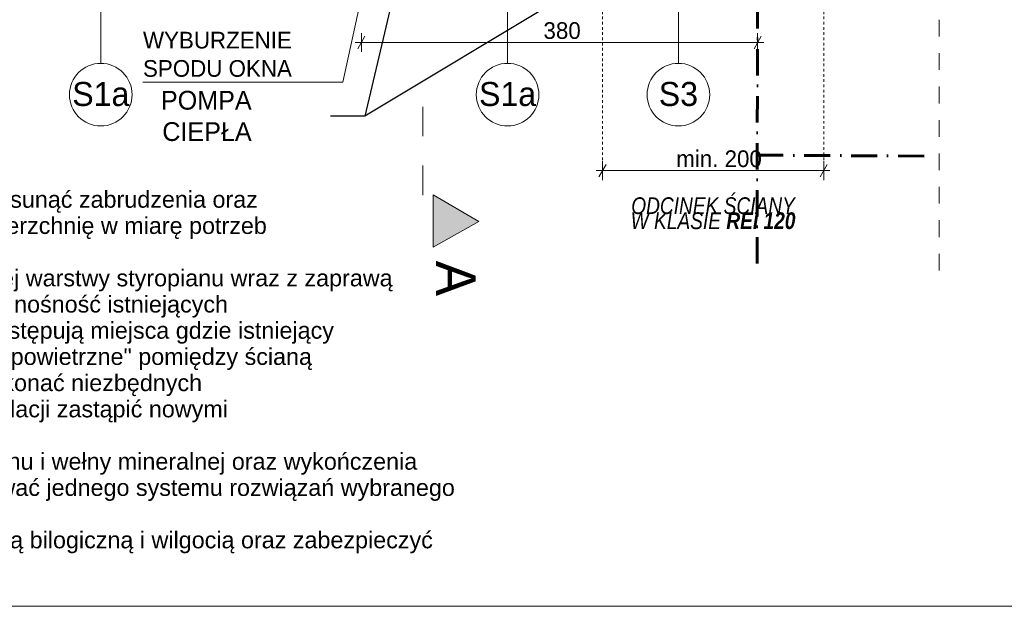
# Model space of a CAD drawing. Extents: x -613240 to -325500, y -25863 to 152403.
# Tile 47 of 254: x -421829 to -412394, y 15453 to 21071. Entities that reach past the tile are written whole.
import ezdxf

# ---------------------------------------------------------------- set-up
doc = ezdxf.new("R2010")
doc.units = 0
doc.header["$MEASUREMENT"] = 0
for name, pattern in [('Dashed', [564.444447, 282.222223, -282.222223]), ('Hidden Line', [50, 25, -25]), ('Kreski i kropki', [450, 250, -100, 0, -100]), ('Przerywana', [320, 160, -160])]:
    doc.linetypes.add(name, pattern=pattern)
doc.layers.add('Arch opisy', color=7, linetype='Continuous')
doc.layers.add('INWENT WYMIARY', color=7, linetype='Continuous')
for name, color, linetype, lineweight in [('Arch opisy_Nr_Pióra__1', 7, 'Continuous', 25), ('Arch opisy_Nr_Pióra__21', 7, 'Continuous', 9), ('Arch opisy_Nr_Pióra__95', 6, 'Continuous', 13), ('ARCH TABELA_Nr_Pióra__21', 7, 'Continuous', 9), ('Arch wymiary_Nr_Pióra__21', 7, 'Continuous', 9), ('INWENT KONST. DREWNIANA_Nr_Pióra__20', 1, 'Continuous', 60), ('INWENT OPISY_Nr_Pióra__21', 7, 'Continuous', 9), ('INWENT OPISY_Nr_Pióra__41', 7, 'Continuous', 15), ('INWENT WYMIARY_Nr_Pióra__21', 7, 'Continuous', 9)]:
    doc.layers.add(name, color=color, linetype=linetype, lineweight=lineweight)
doc.styles.add('GENERATED_STYLE_1', font='txt')
doc.styles.add('GENERATED_STYLE_12', font='arial.ttf')
doc.styles.add('GENERATED_STYLE_4', font='txt')
doc.styles.add('GENERATED_STYLE_5', font='txt')
doc.dimstyles.new('GENERATED_STYLE__2', dxfattribs={"dimtxt": 160.000002, "dimasz": 91.2, "dimexe": 0.18, "dimexo": 0, "dimgap": 0.09, "dimtad": 1, "dimtih": 1, "dimtoh": 1, "dimdec": 0, "dimlfac": 0.1, "dimzin": 0, "dimdsep": 46, "dimtxsty": 'GENERATED_STYLE_1', "dimblk": 'ARROWHEAD_2', "dimblk1": 'ARROWHEAD_2', "dimblk2": 'ARROWHEAD_2', "dimcen": 0.09, "dimclrd": 7, "dimclre": 7, "dimclrt": 7, "dimazin": 0, "dimtfac": 1, "dimtdec": 4, "dimtmove": 0, "dimatfit": 3, "dimfxl": 0, "dimtolj": 1, "dimtzin": 0, "dimarcsym": 0})
doc.dimstyles.new('GENERATED_STYLE__9', dxfattribs={"dimtxt": 0.18, "dimasz": 109.44, "dimexe": 0.18, "dimexo": 0.0625, "dimgap": 0.09, "dimtad": 0, "dimtih": 1, "dimtoh": 1, "dimdec": 4, "dimzin": 0, "dimdsep": 46, "dimcen": 0.09, "dimadec": 0, "dimazin": 0, "dimtfac": 1, "dimtdec": 4, "dimtmove": 0, "dimatfit": 3, "dimldrblk": 'ARROWHEAD_11', "dimfxl": 0, "dimtolj": 1, "dimtzin": 0, "dimarcsym": 0})

# ---------------------------------------------------------------- blocks, each defined once
blk = doc.blocks.new('Linia_17', base_point=(-418731.9, 20472.9))
at = {"layer": 'Arch opisy_Nr_Pióra__21', "linetype": 'Continuous'}
blk.add_hatch(color=256, dxfattribs=at).paths.add_polyline_path([(-418150.9, 22899), (-418154.7, 22918.1), (-418165.5, 22934.3), (-418181.7, 22945.2), (-418200.9, 22949), (-418220, 22945.2), (-418236.2, 22934.3), (-418247.1, 22918.1), (-418250.9, 22899), (-418247.1, 22879.8), (-418236.2, 22863.6), (-418220, 22852.8), (-418200.9, 22849), (-418181.7, 22852.8), (-418165.5, 22863.6), (-418154.7, 22879.8)], flags=0)
blk.add_line((-418731.9, 20472.9), (-418211.6, 22850.1), dxfattribs=at)
blk.add_circle((-418200.9, 22899), 50, dxfattribs=at)
blk = doc.blocks.new('*D517')
at = {"layer": 'INWENT WYMIARY_Nr_Pióra__21', "linetype": 'Continuous'}
for p, q in [((-416303.6, 19625.1), (-416244.9, 19625.1)), ((-416210.3, 19685.1), (-416279.6, 19565.1)), ((-416244.9, 19535.1), (-416244.9, 19715.1)), ((-416244.9, 19625.1), (-414124.9, 19625.1)), ((-414159.6, 19565.1), (-414090.3, 19685.1)), ((-414124.9, 19535.1), (-414124.9, 19715.1)), ((-414124.9, 19625.1), (-414066.3, 19625.1))]:
    blk.add_line(p, q, dxfattribs=at)
at = {"layer": 'INWENT WYMIARY_Nr_Pióra__21', "insert": (-415538.1, 19657.1), "char_height": 160, "attachment_point": 7, "style": 'GENERATED_STYLE_1'}
blk.add_mtext('{min. 200}', dxfattribs=at)
blk = doc.blocks.new('ARROWHEAD_2')
at = {"color": 0, "linetype": 'Continuous', "lineweight": 0}
for p, q in [((0, 0), (-1, 0)), ((-0.38, -0.66), (0.38, 0.66))]:
    blk.add_line(p, q, dxfattribs=at)
blk = doc.blocks.new('*D673')
at = {"layer": 'INWENT WYMIARY_Nr_Pióra__21', "linetype": 'Continuous'}
for p, q in [((-418613.6, 20852.7), (-418554.9, 20852.7)), ((-418520.3, 20912.7), (-418589.6, 20792.7)), ((-418554.9, 20762.7), (-418554.9, 20942.7)), ((-418554.9, 20852.7), (-414757.4, 20852.7)), ((-414792, 20792.7), (-414722.7, 20912.7)), ((-414757.4, 20762.7), (-414757.4, 20942.7)), ((-414757.4, 20852.7), (-414698.7, 20852.7))]:
    blk.add_line(p, q, dxfattribs=at)
at = {"layer": 'INWENT WYMIARY_Nr_Pióra__21', "insert": (-416809.8, 20884.7), "char_height": 160, "attachment_point": 7, "style": 'GENERATED_STYLE_1'}
blk.add_mtext('{380}', dxfattribs=at)
blk = doc.blocks.new('ARROWHEAD_11')
at = {"color": 0, "linetype": 'Continuous', "lineweight": 0}
blk.add_line((0, 0), (-1, 0), dxfattribs=at)
at = {"color": 0, "linetype": 'Continuous', "lineweight": 0, "const_width": 0.25, "flags": 128}
blk.add_lwpolyline([(-0.125, 0, 1), (0.125, 0, 1)], format="xyb", close=True, dxfattribs=at)
blk = doc.blocks.new('Linia_62', base_point=(-417153.8, 22732.6))
at = {"layer": 'Arch opisy_Nr_Pióra__21', "linetype": 'Continuous'}
blk.add_line((-417153.8, 22732.6), (-417153.8, 20652.8), dxfattribs=at)
blk.add_circle((-417153.8, 20352.8), 300, dxfattribs=at)
blk = doc.blocks.new('Linia_64', base_point=(-421051.8, 22732.6))
at = {"layer": 'Arch opisy_Nr_Pióra__21', "linetype": 'Continuous'}
blk.add_line((-421051.8, 22732.6), (-421051.8, 20652.8), dxfattribs=at)
blk.add_circle((-421051.8, 20352.8), 300, dxfattribs=at)
blk = doc.blocks.new('Linia_66', base_point=(-415516.9, 22732.6))
at = {"layer": 'Arch opisy_Nr_Pióra__21', "linetype": 'Continuous'}
blk.add_line((-415516.9, 22732.6), (-415516.9, 20652.8), dxfattribs=at)
blk.add_circle((-415516.9, 20352.8), 300, dxfattribs=at)

msp = doc.modelspace()

# ---------------------------------------------------------------- hatches: boundary and pattern name
at = {"layer": 'INWENT OPISY_Nr_Pióra__21', "linetype": 'Continuous'}
msp.add_hatch(color=256, dxfattribs=at).paths.add_polyline_path([(-417430, 19137.4), (-417866.2, 18893.1), (-417866.2, 19393.1)], flags=0)

# ---------------------------------------------------------------- linework, layer by layer
at = {"layer": 'Arch opisy_Nr_Pióra__21', "linetype": 'Continuous'}
msp.add_line((-420647.4, 20472.9), (-418731.9, 20472.9), dxfattribs=at)
at = {"layer": 'ARCH TABELA_Nr_Pióra__21', "linetype": 'Continuous'}
msp.add_line((-394889.9, 15452.6), (-435639.9, 15452.6), dxfattribs=at)
at = {"layer": 'Arch wymiary_Nr_Pióra__21', "linetype": 'Hidden Line'}
for p, q in [((-416244.9, 19625.1), (-416244.9, 22912.6)), ((-414124.9, 19625.1), (-414124.9, 22722.6))]:
    msp.add_line(p, q, dxfattribs=at)
at = {"layer": 'INWENT KONST. DREWNIANA_Nr_Pióra__20', "linetype": 'Kreski i kropki'}
for p, q in [((-414738.3, 42392), (-414762.2, 18669.5)), ((-414761.9, 19773.4), (-413139.4, 19763.9))]:
    msp.add_line(p, q, dxfattribs=at)
at = {"layer": 'INWENT OPISY_Nr_Pióra__21', "linetype": 'Przerywana'}
msp.add_line((-413019.4, 18669.5), (-413019.4, 42373.7), dxfattribs=at)
at = {"layer": 'INWENT OPISY_Nr_Pióra__41', "linetype": 'Dashed'}
msp.add_line((-417966.2, 20237.4), (-417966.2, 19137.4), dxfattribs=at)
at = {"layer": 'INWENT OPISY_Nr_Pióra__41', "linetype": 'Continuous'}
for p, q in [((-417866.2, 18893.1), (-417866.2, 19393.1)), ((-417430, 19137.4), (-417866.2, 19393.1)), ((-417866.2, 18893.1), (-417430, 19137.4))]:
    msp.add_line(p, q, dxfattribs=at)

# ---------------------------------------------------------------- block references
at = {"layer": 'Arch opisy', "linetype": 'Continuous'}
for name, p in [('Linia_17', (-418731.9, 20472.9)), ('Linia_64', (-421051.8, 22732.6)), ('Linia_62', (-417153.8, 22732.6)), ('Linia_66', (-415516.9, 22732.6))]:
    msp.add_blockref(name, p, dxfattribs=at)

# ---------------------------------------------------------------- texts
at = {"layer": 'Arch opisy_Nr_Pióra__1', "linetype": 'Continuous', "char_height": 230, "attachment_point": 2, "style": 'GENERATED_STYLE_5'}
for s, insert in [('{S1a}', (-421051.8, 20474.2)), ('{S1a}', (-417153.8, 20474.2)), ('{S3}', (-415516.9, 20474.2))]:
    msp.add_mtext(s, dxfattribs=dict(at, insert=insert))
at = {"layer": 'Arch opisy_Nr_Pióra__21', "linetype": 'Continuous', "insert": (-427100, 15754.8), "char_height": 160, "width": 9506.251, "attachment_point": 7, "line_spacing_factor": 0.940721, "style": 'GENERATED_STYLE_12'}
msp.add_mtext('{UWAGA:\\P1. Wszystkie wymiary sprawdzić na budowie\\P2. Z istniejącego tynku cienkowarstwowego należy usunąć zabrudzenia oraz \\P    słabozwiązane i kruszące się powłoki tynku. Powierzchnię w miarę potrzeb \\P    wyrównać i zaimpregnować\\P3. Przed położeniem kolejnej powłoki tynku lub nowej warstwy styropianu wraz z zaprawą \\P    klejową, na już istniejący styropian należy zbadać nośność istniejących\\P    już warstw "ocieplenia" oraz sprawdzić czy nie występują miejsca gdzie istniejący \\P    styropian jest odklejony i nie występują "poduszki powietrzne" pomiędzy ścianą \\P    a izolacją. W razie stwierdzenia usterki należy dokonać niezbędnych \\P    napraw - usunąć istniejący styropian i warstwy izolacji zastąpić nowymi \\P    o tej samej grubości.\\P4. System mocowania warstw ocieplenia ze styropianu i wełny mineralnej oraz wykończenia \\P    wykonać wg wytycznych producenta. Należy używać jednego systemu rozwiązań wybranego \\P    producenta.\\P5. Elementy drewniane zaimpregnować przed korozją bilogiczną i wilgocią oraz zabezpieczyć \\P   NRO}', dxfattribs=at)
at = {"layer": 'Arch opisy_Nr_Pióra__95', "linetype": 'Continuous', "insert": (-419606.2, 20148.2), "char_height": 180, "width": 1550.12, "attachment_point": 6, "style": 'GENERATED_STYLE_4'}
msp.add_mtext('{POMPA CIEPŁA}', dxfattribs=at)
msp.add_mtext('{POMPA CIEPŁA}', dxfattribs=at)
at = {"layer": 'INWENT OPISY_Nr_Pióra__21', "linetype": 'Continuous', "insert": (-417459.2, 18593.1), "char_height": 380, "attachment_point": 2, "rotation": 270, "style": 'GENERATED_STYLE_5'}
msp.add_mtext('{A}', dxfattribs=at)
at = {"layer": 'INWENT WYMIARY_Nr_Pióra__21', "linetype": 'Continuous', "char_height": 160, "width": 2120, "style": 'GENERATED_STYLE_1'}
for s, insert, attachment_point, line_spacing_factor in [('{WYBURZENIE SPODU OKNA}', (-420647.4, 20521.9), 7, 1.015474), ('\\A1;{\\fArial Narrow Zachodni|b0|i1|c0|p34;ODCINEK ŚCIANY\\PW KLASIE \\fArial Narrow Zachodni|b1|i1|c0|p34;REI 120}', (-415184.9, 19063.4), 8, 0.540137)]:
    msp.add_mtext(s, dxfattribs=dict(at, insert=insert, attachment_point=attachment_point, line_spacing_factor=line_spacing_factor))

# ---------------------------------------------------------------- dimensions: what is measured, and where the dimension line sits
at = {"layer": 'INWENT WYMIARY', "linetype": 'Continuous'}
dim = msp.add_linear_dim(base=(-416244.9, 19625.1), p1=(-416244.9, 22732.6), p2=(-414124.9, 22722.6), text='min. 200', dimstyle='GENERATED_STYLE__2', dxfattribs=at)
dim.commit()
dim.dimension.update_dxf_attribs({"geometry": '*D517', "text_midpoint": (-415118.2, 19737.1)})
dim = msp.add_linear_dim(base=(-418554.9, 20852.7), p1=(-418554.9, 21197.6), p2=(-414757.4, 21197.6), dimstyle='GENERATED_STYLE__2', dxfattribs=at)
dim.commit()
dim.dimension.update_dxf_attribs({"geometry": '*D673', "text_midpoint": (-416627.6, 20964.7)})

# ---------------------------------------------------------------- leaders
at = {"layer": 'Arch opisy_Nr_Pióra__95', "linetype": 'Continuous', "annotation_type": 0, "has_hookline": 1, "hookline_direction": 1, "text_width": 865.7}
for points in [[(-418224.9, 21407.6), (-418520.9, 20147.2), (-418849.8, 20147.2)], [(-416424.9, 21407.6), (-418520.9, 20147.2), (-418849.8, 20147.2)]]:
    msp.add_leader(points, dimstyle='GENERATED_STYLE__9', dxfattribs=at)

doc.saveas('drawing.dxf')
